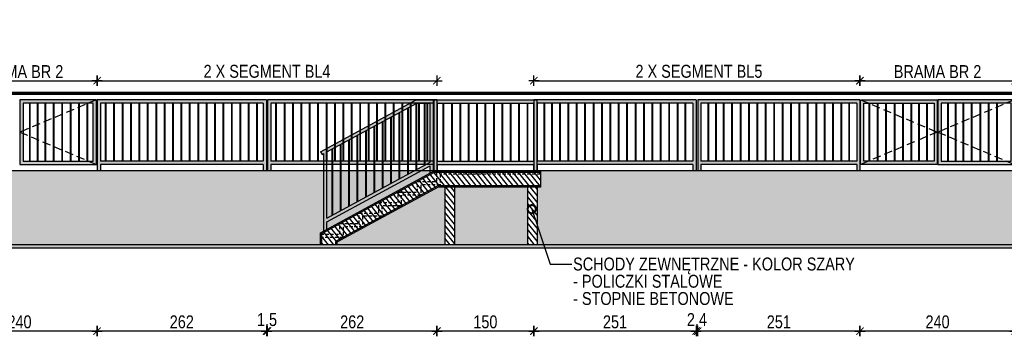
# Model space of a CAD drawing. Header units: millimetres. Extents: x 110792 to 170831, y 17890 to 25890.
# Tile 7 of 44: x 158501 to 160023, y 19734 to 20223. Entities that reach past the tile are written whole.
import ezdxf
from ezdxf import colors
from ezdxf.entities.mleader import LeaderData, LeaderLine
from ezdxf.math import Vec2, Vec3

# ---------------------------------------------------------------- set-up
doc = ezdxf.new("R2010")
doc.units = ezdxf.units.MM
doc.set_wipeout_variables(frame=1)
doc.linetypes.add('DASHEDX2', pattern=[38.1, 25.4, -12.7])
doc.layers.get('DEFPOINTS').update_dxf_attribs({"lineweight": 9})
for name, color, linetype in [('_HSA_HATCH ELEWACJA', 8, 'Continuous'), ('_HSA_OPIS', 43, 'Continuous'), ('_HSA_PRZERYWANE', 153, 'DASHEDX2'), ('_HSA_WIDOKOWE', 1, 'Continuous'), ('_HSA_WIDOKOWE_CIENKIE', 8, 'Continuous'), ('_HSA_WYM_100', 141, 'Continuous'), ('_HSA_ŚCIANY_CIENKIE', 2, 'Continuous'), ('_HSA_ŚCIANY_DZIAŁOWE', 6, 'Continuous')]:
    doc.layers.add(name, color=color, linetype=linetype)
doc.styles.add('ARIAL_100', font='Arial.ttf', dxfattribs={"width": 0.8, "height": 20})
doc.dimstyles.new('WYM_WEWN_100', dxfattribs={"dimtxt": 20, "dimasz": 2, "dimexe": 10, "dimexo": 0, "dimgap": 4, "dimtad": 1, "dimdec": 1, "dimrnd": 0.1, "dimtxsty": 'ARIAL_100', "dimblk": 'Wym-03', "dimcen": 0, "dimdle": 10, "dimse1": 1, "dimse2": 1, "dimclrt": 256, "dimazin": 2, "dimtfac": 1, "dimtdec": 1, "dimtix": 1, "dimtmove": 2, "dimatfit": 0, "dimfxl": 1, "dimtolj": 1, "dimtzin": 0, "dimarcsym": 0})

# ---------------------------------------------------------------- blocks, each defined once
blk = doc.blocks.new('A$C4c280991')
at = {"true_color": 0xfffffe}
h = blk.add_hatch(color=7, dxfattribs=at)
h.dxf.hatch_style = 1
h.paths.add_polyline_path([(-645, 110), (-645, 10), (-526.5, 10), (-526.5, 110)])
h.paths.add_polyline_path([(-640, 105), (-531.5, 105), (-531.5, 15), (-640, 15)], flags=16)
h = blk.add_hatch(color=7, dxfattribs=at)
h.dxf.hatch_style = 1
h.paths.add_polyline_path([(-263.5, 110), (-525.5, 110), (-525.5, 0), (-520.5, 0), (-520.5, 10), (-268.5, 10), (-268.5, 0), (-263.5, 0)])
h.paths.add_polyline_path([(-268.5, 105), (-268.5, 15), (-520.5, 15), (-520.5, 105)], flags=16)
h = blk.add_hatch(color=7, dxfattribs=at)
h.dxf.hatch_style = 1
h.paths.add_polyline_path([(0, 110), (-262, 110), (-262, 0), (-257, 0), (-257, 10), (-5, 10), (-5, 0), (0, 0)])
h.paths.add_polyline_path([(-257, 105), (-5, 105), (-5, 15), (-257, 15)], flags=16)
at = {"ltscale": 10}
for p, q in [((-263.5, 110), (-525.5, 110)), ((-525.5, 110), (-525.5, 0)), ((-263.5, 110), (-263.5, 0)), ((0, 110), (-262, 110)), ((-262, 110), (-262, 0)), ((0, 110), (0, 0)), ((-268.5, 105), (-520.5, 105)), ((-520.5, 105), (-520.5, 15)), ((-268.5, 105), (-268.5, 15)), ((-5, 105), (-257, 105)), ((-257, 105), (-257, 15)), ((-5, 105), (-5, 15)), ((-268.5, 15), (-520.5, 15)), ((-268.5, 10), (-520.5, 10)), ((-520.5, 10), (-520.5, 0)), ((-268.5, 10), (-268.5, 0)), ((-5, 15), (-257, 15)), ((-5, 10), (-257, 10)), ((-257, 10), (-257, 0)), ((-5, 10), (-5, 0))]:
    blk.add_line(p, q, dxfattribs=at)
for points in [[(-645, 10), (-526.5, 10), (-526.5, 110), (-645, 110)], [(-640, 15), (-531.5, 15), (-531.5, 105), (-640, 105)]]:
    blk.add_lwpolyline(points, close=True)
at = {"layer": '_HSA_PRZERYWANE', "ltscale": 0.5}
blk.add_lwpolyline([(-526.5, 110), (-645, 60), (-526.5, 10)], dxfattribs=at)
at = {"layer": '_HSA_WIDOKOWE_CIENKIE'}
for p, q in [((-629.8, 15), (-629.8, 105)), ((-628.8, 15), (-628.8, 105)), ((-617.8, 15), (-617.8, 105)), ((-616.8, 15), (-616.8, 105)), ((-605.8, 15), (-605.8, 105)), ((-604.8, 15), (-604.8, 105)), ((-592.8, 15), (-592.8, 105)), ((-591.8, 15), (-591.8, 105)), ((-579.8, 15), (-579.8, 105)), ((-578.8, 15), (-578.8, 105)), ((-566.8, 15), (-566.8, 105)), ((-565.8, 15), (-565.8, 105)), ((-553.8, 15), (-553.8, 105)), ((-552.8, 15), (-552.8, 105)), ((-540.8, 15), (-540.8, 105)), ((-539.8, 15), (-539.8, 105)), ((-512.4, 15), (-512.4, 105)), ((-511.4, 15), (-511.4, 105)), ((-499.4, 15), (-499.4, 105)), ((-498.4, 15), (-498.4, 105)), ((-486.4, 15), (-486.4, 105)), ((-485.4, 15), (-485.4, 105)), ((-473.4, 15), (-473.4, 105)), ((-472.4, 15), (-472.4, 105)), ((-460.4, 15), (-460.4, 105)), ((-459.4, 15), (-459.4, 105)), ((-447.4, 15), (-447.4, 105)), ((-446.4, 15), (-446.4, 105)), ((-434.4, 15), (-434.4, 105)), ((-433.4, 15), (-433.4, 105)), ((-421.4, 15), (-421.4, 105)), ((-420.4, 15), (-420.4, 105)), ((-408.4, 15), (-408.4, 105)), ((-407.4, 15), (-407.4, 105)), ((-395.4, 15), (-395.4, 105)), ((-394.4, 15), (-394.4, 105)), ((-382.4, 15), (-382.4, 105)), ((-381.4, 15), (-381.4, 105)), ((-369.4, 15), (-369.4, 105)), ((-368.4, 15), (-368.4, 105)), ((-356.4, 15), (-356.4, 105)), ((-355.4, 15), (-355.4, 105)), ((-343.4, 15), (-343.4, 105)), ((-342.4, 15), (-342.4, 105)), ((-330.4, 15), (-330.4, 105)), ((-329.4, 15), (-329.4, 105)), ((-317.4, 15), (-317.4, 105)), ((-316.4, 15), (-316.4, 105)), ((-304.4, 15), (-304.4, 105)), ((-303.4, 15), (-303.4, 105)), ((-291.4, 15), (-291.4, 105)), ((-290.4, 15), (-290.4, 105)), ((-278.4, 15), (-278.4, 105)), ((-277.4, 15), (-277.4, 105)), ((-248.9, 15), (-248.9, 105)), ((-247.9, 15), (-247.9, 105)), ((-235.9, 15), (-235.9, 105)), ((-234.9, 15), (-234.9, 105)), ((-222.9, 15), (-222.9, 105)), ((-221.9, 15), (-221.9, 105)), ((-209.9, 15), (-209.9, 105)), ((-208.9, 15), (-208.9, 105)), ((-196.9, 15), (-196.9, 105)), ((-195.9, 15), (-195.9, 105)), ((-183.9, 15), (-183.9, 105)), ((-182.9, 15), (-182.9, 105)), ((-170.9, 15), (-170.9, 105)), ((-169.9, 15), (-169.9, 105)), ((-157.9, 15), (-157.9, 105)), ((-156.9, 15), (-156.9, 105)), ((-144.9, 15), (-144.9, 105)), ((-143.9, 15), (-143.9, 105)), ((-131.9, 15), (-131.9, 105)), ((-130.9, 15), (-130.9, 105)), ((-118.9, 15), (-118.9, 105)), ((-117.9, 15), (-117.9, 105)), ((-105.9, 15), (-105.9, 105)), ((-104.9, 15), (-104.9, 105)), ((-92.9, 15), (-92.9, 105)), ((-91.9, 15), (-91.9, 105)), ((-79.9, 15), (-79.9, 105)), ((-78.9, 15), (-78.9, 105)), ((-66.9, 15), (-66.9, 105)), ((-65.9, 15), (-65.9, 105)), ((-53.9, 15), (-53.9, 105)), ((-52.9, 15), (-52.9, 105)), ((-40.9, 15), (-40.9, 105)), ((-39.9, 15), (-39.9, 105)), ((-27.9, 15), (-27.9, 105)), ((-26.9, 15), (-26.9, 105)), ((-14.9, 15), (-14.9, 105)), ((-13.9, 15), (-13.9, 105))]:
    blk.add_line(p, q, dxfattribs=at)
blk = doc.blocks.new('A$C040a93fc')
at = {"true_color": 0xfffffe}
h = blk.add_hatch(color=7, dxfattribs=at)
h.dxf.hatch_style = 1
h.paths.add_polyline_path([(0, 0), (5, 0), (5, 10), (246, 10), (246, 0), (251, 0), (251, 110), (0, 110)])
h.paths.add_polyline_path([(5, 105), (246, 105), (246, 15), (5, 15)], flags=16)
h = blk.add_hatch(color=7, dxfattribs=at)
h.dxf.hatch_style = 1
h.paths.add_polyline_path([(253.4, 0), (258.4, 0), (258.4, 10), (499.4, 10), (499.4, 0), (504.4, 0), (504.4, 110), (253.4, 110)])
h.paths.add_polyline_path([(258.4, 105), (499.4, 105), (499.4, 15), (258.4, 15)], flags=16)
h = blk.add_hatch(color=7, dxfattribs=at)
h.dxf.hatch_style = 1
h.paths.add_polyline_path([(505.4, 110), (505.4, 10), (623.9, 10), (623.9, 110)])
h.paths.add_polyline_path([(510.4, 105), (618.9, 105), (618.9, 15), (510.4, 15)], flags=16)
h = blk.add_hatch(color=7, dxfattribs=at)
h.dxf.hatch_style = 1
h.paths.add_polyline_path([(624.9, 110), (624.9, 10), (743.4, 10), (743.4, 110)])
h.paths.add_polyline_path([(629.9, 105), (738.4, 105), (738.4, 15), (629.9, 15)], flags=16)
at = {"ltscale": 10}
for p, q in [((251, 110), (0, 110)), ((0, 110), (0, 0)), ((251, 110), (251, 0)), ((504.4, 110), (253.4, 110)), ((253.4, 110), (253.4, 0)), ((504.4, 110), (504.4, 0)), ((246, 105), (5, 105)), ((5, 105), (5, 15)), ((246, 105), (246, 15)), ((499.4, 105), (258.4, 105)), ((258.4, 105), (258.4, 15)), ((499.4, 105), (499.4, 15)), ((246, 15), (5, 15)), ((246, 10), (5, 10)), ((5, 10), (5, 0)), ((246, 10), (246, 0)), ((499.4, 15), (258.4, 15)), ((499.4, 10), (258.4, 10)), ((258.4, 10), (258.4, 0)), ((499.4, 10), (499.4, 0))]:
    blk.add_line(p, q, dxfattribs=at)
for points in [[(623.9, 10), (505.4, 10), (505.4, 110), (623.9, 110)], [(624.9, 10), (743.4, 10), (743.4, 110), (624.9, 110)], [(618.9, 15), (510.4, 15), (510.4, 105), (618.9, 105)], [(629.9, 15), (738.4, 15), (738.4, 105), (629.9, 105)]]:
    blk.add_lwpolyline(points, close=True)
at = {"layer": '_HSA_PRZERYWANE', "ltscale": 0.5}
for points in [[(505.4, 110), (623.9, 60), (505.4, 10)], [(743.4, 110), (624.9, 60), (743.4, 10)]]:
    blk.add_lwpolyline(points, dxfattribs=at)
at = {"layer": '_HSA_WIDOKOWE_CIENKIE'}
for p, q in [((16, 15), (16, 105)), ((17, 15), (17, 105)), ((28, 15), (28, 105)), ((29, 15), (29, 105)), ((40, 15), (40, 105)), ((41, 15), (41, 105)), ((53, 15), (53, 105)), ((54, 15), (54, 105)), ((66, 15), (66, 105)), ((67, 15), (67, 105)), ((79, 15), (79, 105)), ((80, 15), (80, 105)), ((92, 15), (92, 105)), ((93, 15), (93, 105)), ((105, 15), (105, 105)), ((106, 15), (106, 105)), ((118, 15), (118, 105)), ((119, 15), (119, 105)), ((131, 15), (131, 105)), ((132, 15), (132, 105)), ((144, 15), (144, 105)), ((145, 15), (145, 105)), ((157, 15), (157, 105)), ((158, 15), (158, 105)), ((170, 15), (170, 105)), ((171, 15), (171, 105)), ((183, 15), (183, 105)), ((184, 15), (184, 105)), ((196, 15), (196, 105)), ((197, 15), (197, 105)), ((209, 15), (209, 105)), ((210, 15), (210, 105)), ((222, 15), (222, 105)), ((223, 15), (223, 105)), ((234, 15), (234, 105)), ((235, 15), (235, 105)), ((269.4, 15), (269.4, 105)), ((270.4, 15), (270.4, 105)), ((281.4, 15), (281.4, 105)), ((282.4, 15), (282.4, 105)), ((293.4, 15), (293.4, 105)), ((294.4, 15), (294.4, 105)), ((306.4, 15), (306.4, 105)), ((307.4, 15), (307.4, 105)), ((319.4, 15), (319.4, 105)), ((320.4, 15), (320.4, 105)), ((332.4, 15), (332.4, 105)), ((333.4, 15), (333.4, 105)), ((345.4, 15), (345.4, 105)), ((346.4, 15), (346.4, 105)), ((358.4, 15), (358.4, 105)), ((359.4, 15), (359.4, 105)), ((371.4, 15), (371.4, 105)), ((372.4, 15), (372.4, 105)), ((384.4, 15), (384.4, 105)), ((385.4, 15), (385.4, 105)), ((397.4, 15), (397.4, 105)), ((398.4, 15), (398.4, 105)), ((410.4, 15), (410.4, 105)), ((411.4, 15), (411.4, 105)), ((423.4, 15), (423.4, 105)), ((424.4, 15), (424.4, 105)), ((436.4, 15), (436.4, 105)), ((437.4, 15), (437.4, 105)), ((449.4, 15), (449.4, 105)), ((450.4, 15), (450.4, 105)), ((462.4, 15), (462.4, 105)), ((463.4, 15), (463.4, 105)), ((475.4, 15), (475.4, 105)), ((476.4, 15), (476.4, 105)), ((487.4, 15), (487.4, 105)), ((488.4, 15), (488.4, 105)), ((518.6, 15), (518.6, 105)), ((519.6, 15), (519.6, 105)), ((531.6, 15), (531.6, 105)), ((532.6, 15), (532.6, 105)), ((544.6, 15), (544.6, 105)), ((545.6, 15), (545.6, 105)), ((557.6, 15), (557.6, 105)), ((558.6, 15), (558.6, 105)), ((570.6, 15), (570.6, 105)), ((571.6, 15), (571.6, 105)), ((583.6, 15), (583.6, 105)), ((584.6, 15), (584.6, 105)), ((595.6, 15), (595.6, 105)), ((596.6, 15), (596.6, 105)), ((607.6, 15), (607.6, 105)), ((608.6, 15), (608.6, 105)), ((640.1, 15), (640.1, 105)), ((641.1, 15), (641.1, 105)), ((652.1, 15), (652.1, 105)), ((653.1, 15), (653.1, 105)), ((664.1, 15), (664.1, 105)), ((665.1, 15), (665.1, 105)), ((677.1, 15), (677.1, 105)), ((678.1, 15), (678.1, 105)), ((690.1, 15), (690.1, 105)), ((691.1, 15), (691.1, 105)), ((703.1, 15), (703.1, 105)), ((704.1, 15), (704.1, 105)), ((716.1, 15), (716.1, 105)), ((717.1, 15), (717.1, 105))]:
    blk.add_line(p, q, dxfattribs=at)
blk = doc.blocks.new('A$Cea211baa')
at = {"true_color": 0xfffffe}
h = blk.add_hatch(color=7, dxfattribs=at)
h.dxf.hatch_style = 1
h.paths.add_polyline_path([(0, 110), (-159.2, 110), (-159.2, 0), (-154.2, 0), (-154.2, 10), (-5, 10), (-5, 0), (0, 0)])
h.paths.add_polyline_path([(-154.2, 105), (-5, 105), (-5, 15), (-154.2, 15)], flags=16)
for p, q in [((-159.2, 0), (-159.2, 110)), ((0, 0), (0, 110)), ((-154.2, 15), (-154.2, 105)), ((-5, 15), (-5, 105)), ((-154.2, 0), (-154.2, 10)), ((-5, 0), (-5, 10))]:
    blk.add_line(p, q)
for points in [[(-159.2, 110), (0, 110)], [(-154.2, 105), (-5, 105)], [(-154.2, 15), (-5, 15)], [(-154.2, 10), (-5, 10)]]:
    blk.add_lwpolyline(points)
at = {"layer": '_HSA_WIDOKOWE_CIENKIE'}
for p, q in [((-145.1, 15), (-145.1, 105)), ((-144.1, 15), (-144.1, 105)), ((-132.1, 15), (-132.1, 105)), ((-131.1, 15), (-131.1, 105)), ((-119.1, 15), (-119.1, 105)), ((-118.1, 15), (-118.1, 105)), ((-106.1, 15), (-106.1, 105)), ((-105.1, 15), (-105.1, 105)), ((-93.1, 15), (-93.1, 105)), ((-92.1, 15), (-92.1, 105)), ((-80.1, 15), (-80.1, 105)), ((-79.1, 15), (-79.1, 105)), ((-67.1, 15), (-67.1, 105)), ((-66.1, 15), (-66.1, 105)), ((-54.1, 15), (-54.1, 105)), ((-53.1, 15), (-53.1, 105)), ((-41.1, 15), (-41.1, 105)), ((-40.1, 15), (-40.1, 105)), ((-28.1, 15), (-28.1, 105)), ((-27.1, 15), (-27.1, 105)), ((-15.1, 15), (-15.1, 105)), ((-14.1, 15), (-14.1, 105))]:
    blk.add_line(p, q, dxfattribs=at)
blk = doc.blocks.new('A$C4c7ff0f1')
at = {"true_color": 0xfffffe}
h = blk.add_hatch(color=7, dxfattribs=at)
h.dxf.hatch_style = 1
h.paths.add_polyline_path([(169.8, 202.7), (142.9, 202.7), (-5, 122.4), (-2.6, 118.1), (0, 119.5), (0, 0), (5, 2.7), (5, 14.1), (164.8, 100.8), (164.8, 89.5), (169.8, 92.2)])
h.paths.add_polyline_path([(164.8, 197.7), (164.8, 106.5), (5, 19.8), (5, 122.2), (144.1, 197.7)], flags=16)
for p, q in [((169.8, 92.2), (169.8, 202.7)), ((164.8, 106.5), (164.8, 197.7)), ((-5, 122.4), (-2.6, 118.1)), ((5, 19.8), (5, 122.2)), ((0, 0), (0, 119.5)), ((164.8, 89.5), (164.8, 100.8)), ((5, 2.7), (5, 14.1))]:
    blk.add_line(p, q)
for points in [[(-5, 122.4), (142.9, 202.7), (169.8, 202.7)], [(5, 122.2), (144.1, 197.7), (164.8, 197.7)], [(-2.6, 118.1), (0, 119.5)], [(5, 19.8), (164.8, 106.5)], [(5, 14.1), (164.8, 100.8)]]:
    blk.add_lwpolyline(points)
at = {"layer": '_HSA_WIDOKOWE_CIENKIE'}
for p, q in [((116.9, 80.5), (116.9, 182.9)), ((117.9, 81.1), (117.9, 183.5)), ((129.9, 87.6), (129.9, 190)), ((130.9, 88.1), (130.9, 190.5)), ((142.9, 94.6), (142.9, 197.1)), ((143.9, 95.2), (143.9, 197.6)), ((155.9, 101.7), (155.9, 197.7)), ((156.9, 102.2), (156.9, 197.7)), ((90.9, 66.4), (90.9, 168.8)), ((91.9, 67), (91.9, 169.4)), ((103.9, 73.5), (103.9, 175.9)), ((104.9, 74), (104.9, 176.4)), ((64.9, 52.3), (64.9, 154.7)), ((65.9, 52.8), (65.9, 155.3)), ((77.9, 59.4), (77.9, 161.8)), ((78.9, 59.9), (78.9, 162.3)), ((38.9, 38.2), (38.9, 140.6)), ((39.9, 38.7), (39.9, 141.1)), ((51.9, 45.2), (51.9, 147.7)), ((52.9, 45.8), (52.9, 148.2)), ((12.9, 24.1), (12.9, 126.5)), ((13.9, 24.6), (13.9, 127)), ((25.9, 31.1), (25.9, 133.5)), ((26.9, 31.7), (26.9, 134.1))]:
    blk.add_line(p, q, dxfattribs=at)
blk = doc.blocks.new('Wym-03')
for p, q in [((-4, 0), (4, 0)), ((0, 4), (0, -4))]:
    blk.add_line(p, q)
blk.add_lwpolyline([(-2.83, -2.83, 0.8, 0.8, 0), (2.83, 2.83, 0.05, 0.05, 0)], format="xyseb")
blk = doc.blocks.new('*D169')
at = {"layer": '_HSA_OPIS', "color": 0, "lineweight": -2, "transparency": 16777216}
blk.add_line((158622.3, 20128.6), (159143.8, 20128.6), dxfattribs=at)
at = {"layer": 'DEFPOINTS', "color": 0, "transparency": 16777216}
for p in [(159145.8, 20128.6), (158620.3, 20099.1), (159145.8, 20099.1)]:
    blk.add_point(p, dxfattribs=at)
at = {"layer": '_HSA_OPIS', "color": 0, "lineweight": -2, "transparency": 16777216, "xscale": 2, "yscale": 2, "zscale": 2, "rotation": 180}
blk.add_blockref('Wym-03', (158620.3, 20128.6), dxfattribs=at)
at = {"layer": '_HSA_OPIS', "color": 0, "lineweight": -2, "transparency": 16777216, "xscale": 2, "yscale": 2, "zscale": 2}
blk.add_blockref('Wym-03', (159145.8, 20128.6), dxfattribs=at)
at = {"layer": '_HSA_OPIS', "transparency": 16777216, "insert": (158883.1, 20143), "char_height": 20, "attachment_point": 5, "style": 'ARIAL_100'}
blk.add_mtext('\\A1;2 X SEGMENT BL4', dxfattribs=at)
blk = doc.blocks.new('*D171')
at = {"layer": '_HSA_OPIS', "color": 0, "lineweight": -2, "transparency": 16777216}
blk.add_line((159297.8, 20128.6), (159798.2, 20128.6), dxfattribs=at)
at = {"layer": 'DEFPOINTS', "color": 0, "transparency": 16777216}
for p in [(159800.2, 20128.6), (159295.8, 20099.1), (159800.2, 20099.1)]:
    blk.add_point(p, dxfattribs=at)
at = {"layer": '_HSA_OPIS', "color": 0, "lineweight": -2, "transparency": 16777216, "xscale": 2, "yscale": 2, "zscale": 2, "rotation": 180}
blk.add_blockref('Wym-03', (159295.8, 20128.6), dxfattribs=at)
at = {"layer": '_HSA_OPIS', "color": 0, "lineweight": -2, "transparency": 16777216, "xscale": 2, "yscale": 2, "zscale": 2}
blk.add_blockref('Wym-03', (159800.2, 20128.6), dxfattribs=at)
at = {"layer": '_HSA_OPIS', "transparency": 16777216, "insert": (159548, 20143), "char_height": 20, "attachment_point": 5, "style": 'ARIAL_100'}
blk.add_mtext('\\A1; 2 X SEGMENT BL5', dxfattribs=at)
blk = doc.blocks.new('*D160')
at = {"layer": '_HSA_OPIS', "color": 0, "lineweight": -2, "transparency": 16777216}
blk.add_line((158382.3, 20128.6), (158618.3, 20128.6), dxfattribs=at)
at = {"layer": 'DEFPOINTS', "color": 0, "transparency": 16777216}
for p in [(158620.3, 20128.6), (158380.3, 20099.1), (158620.3, 20099.1)]:
    blk.add_point(p, dxfattribs=at)
at = {"layer": '_HSA_OPIS', "color": 0, "lineweight": -2, "transparency": 16777216, "xscale": 2, "yscale": 2, "zscale": 2, "rotation": 180}
blk.add_blockref('Wym-03', (158380.3, 20128.6), dxfattribs=at)
at = {"layer": '_HSA_OPIS', "color": 0, "lineweight": -2, "transparency": 16777216, "xscale": 2, "yscale": 2, "zscale": 2}
blk.add_blockref('Wym-03', (158620.3, 20128.6), dxfattribs=at)
at = {"layer": '_HSA_OPIS', "transparency": 16777216, "insert": (158500.3, 20142.7), "char_height": 20, "attachment_point": 5, "style": 'ARIAL_100'}
blk.add_mtext('\\A1;BRAMA BR 2', dxfattribs=at)
blk = doc.blocks.new('*D161')
at = {"layer": '_HSA_OPIS', "color": 0, "lineweight": -2, "transparency": 16777216}
blk.add_line((159802.2, 20128.6), (160038.2, 20128.6), dxfattribs=at)
at = {"layer": 'DEFPOINTS', "color": 0, "transparency": 16777216}
for p in [(160040.2, 20128.6), (159800.2, 20099.1), (160040.2, 20099.1)]:
    blk.add_point(p, dxfattribs=at)
at = {"layer": '_HSA_OPIS', "color": 0, "lineweight": -2, "transparency": 16777216, "xscale": 2, "yscale": 2, "zscale": 2, "rotation": 180}
blk.add_blockref('Wym-03', (159800.2, 20128.6), dxfattribs=at)
at = {"layer": '_HSA_OPIS', "color": 0, "lineweight": -2, "transparency": 16777216, "xscale": 2, "yscale": 2, "zscale": 2}
blk.add_blockref('Wym-03', (160040.2, 20128.6), dxfattribs=at)
at = {"layer": '_HSA_OPIS', "transparency": 16777216, "insert": (159920.2, 20142.7), "char_height": 20, "attachment_point": 5, "style": 'ARIAL_100'}
blk.add_mtext('\\A1;BRAMA BR 2', dxfattribs=at)
blk = doc.blocks.new('*D220')
at = {"layer": '_HSA_WYM_100', "color": 0, "lineweight": -2, "transparency": 16777216}
blk.add_line((160038.2, 19741.6), (159802.2, 19741.6), dxfattribs=at)
at = {"layer": 'DEFPOINTS', "color": 0, "transparency": 16777216}
for p in [(159800.2, 19989.1), (160040.2, 19989.1), (159800.2, 19741.6)]:
    blk.add_point(p, dxfattribs=at)
at = {"layer": '_HSA_WYM_100', "color": 0, "lineweight": -2, "transparency": 16777216, "xscale": 2, "yscale": 2, "zscale": 2, "rotation": 180}
blk.add_blockref('Wym-03', (159800.2, 19741.6), dxfattribs=at)
at = {"layer": '_HSA_WYM_100', "color": 0, "lineweight": -2, "transparency": 16777216, "xscale": 2, "yscale": 2, "zscale": 2}
blk.add_blockref('Wym-03', (160040.2, 19741.6), dxfattribs=at)
at = {"layer": '_HSA_WYM_100', "transparency": 16777216, "insert": (159920.2, 19755.8), "char_height": 20, "attachment_point": 5, "style": 'ARIAL_100'}
blk.add_mtext('\\A1;240', dxfattribs=at)
blk = doc.blocks.new('*D221')
at = {"layer": '_HSA_WYM_100', "color": 0, "lineweight": -2, "transparency": 16777216}
blk.add_line((159798.2, 19741.6), (159551.2, 19741.6), dxfattribs=at)
at = {"layer": 'DEFPOINTS', "color": 0, "transparency": 16777216}
for p in [(159549.2, 19989.1), (159800.2, 19989.1), (159549.2, 19741.6)]:
    blk.add_point(p, dxfattribs=at)
at = {"layer": '_HSA_WYM_100', "color": 0, "lineweight": -2, "transparency": 16777216, "xscale": 2, "yscale": 2, "zscale": 2, "rotation": 180}
blk.add_blockref('Wym-03', (159549.2, 19741.6), dxfattribs=at)
at = {"layer": '_HSA_WYM_100', "color": 0, "lineweight": -2, "transparency": 16777216, "xscale": 2, "yscale": 2, "zscale": 2}
blk.add_blockref('Wym-03', (159800.2, 19741.6), dxfattribs=at)
at = {"layer": '_HSA_WYM_100', "transparency": 16777216, "insert": (159674.7, 19755.8), "char_height": 20, "attachment_point": 5, "style": 'ARIAL_100'}
blk.add_mtext('\\A1;251', dxfattribs=at)
blk = doc.blocks.new('*D222')
at = {"layer": '_HSA_WYM_100', "color": 0, "lineweight": -2, "transparency": 16777216}
for p, q in [((159544.8, 19741.6), (159542.8, 19741.6)), ((159549.2, 19741.6), (159546.8, 19741.6)), ((159551.2, 19741.6), (159553.2, 19741.6))]:
    blk.add_line(p, q, dxfattribs=at)
at = {"layer": 'DEFPOINTS', "color": 0, "transparency": 16777216}
for p in [(159546.8, 19989.1), (159549.2, 19989.1), (159546.8, 19741.6)]:
    blk.add_point(p, dxfattribs=at)
at = {"layer": '_HSA_WYM_100', "color": 0, "lineweight": -2, "transparency": 16777216, "xscale": 2, "yscale": 2, "zscale": 2}
blk.add_blockref('Wym-03', (159546.8, 19741.6), dxfattribs=at)
at = {"layer": '_HSA_WYM_100', "color": 0, "lineweight": -2, "transparency": 16777216, "xscale": 2, "yscale": 2, "zscale": 2, "rotation": 180}
blk.add_blockref('Wym-03', (159549.2, 19741.6), dxfattribs=at)
at = {"layer": '_HSA_WYM_100', "transparency": 16777216, "insert": (159548, 19757.6), "char_height": 20, "attachment_point": 5, "style": 'ARIAL_100'}
blk.add_mtext('\\A1;2,4', dxfattribs=at)
blk = doc.blocks.new('*D223')
at = {"layer": '_HSA_WYM_100', "color": 0, "lineweight": -2, "transparency": 16777216}
blk.add_line((159544.8, 19741.6), (159297.8, 19741.6), dxfattribs=at)
at = {"layer": 'DEFPOINTS', "color": 0, "transparency": 16777216}
for p in [(159295.8, 19989.1), (159546.8, 19989.1), (159295.8, 19741.6)]:
    blk.add_point(p, dxfattribs=at)
at = {"layer": '_HSA_WYM_100', "color": 0, "lineweight": -2, "transparency": 16777216, "xscale": 2, "yscale": 2, "zscale": 2, "rotation": 180}
blk.add_blockref('Wym-03', (159295.8, 19741.6), dxfattribs=at)
at = {"layer": '_HSA_WYM_100', "color": 0, "lineweight": -2, "transparency": 16777216, "xscale": 2, "yscale": 2, "zscale": 2}
blk.add_blockref('Wym-03', (159546.8, 19741.6), dxfattribs=at)
at = {"layer": '_HSA_WYM_100', "transparency": 16777216, "insert": (159421.3, 19755.8), "char_height": 20, "attachment_point": 5, "style": 'ARIAL_100'}
blk.add_mtext('\\A1;251', dxfattribs=at)
blk = doc.blocks.new('*D224')
at = {"layer": '_HSA_WYM_100', "color": 0, "lineweight": -2, "transparency": 16777216}
blk.add_line((159293.8, 19741.6), (159147.8, 19741.6), dxfattribs=at)
at = {"layer": 'DEFPOINTS', "color": 0, "transparency": 16777216}
for p in [(159145.8, 19989.1), (159295.8, 19989.1), (159145.8, 19741.6)]:
    blk.add_point(p, dxfattribs=at)
at = {"layer": '_HSA_WYM_100', "color": 0, "lineweight": -2, "transparency": 16777216, "xscale": 2, "yscale": 2, "zscale": 2, "rotation": 180}
blk.add_blockref('Wym-03', (159145.8, 19741.6), dxfattribs=at)
at = {"layer": '_HSA_WYM_100', "color": 0, "lineweight": -2, "transparency": 16777216, "xscale": 2, "yscale": 2, "zscale": 2}
blk.add_blockref('Wym-03', (159295.8, 19741.6), dxfattribs=at)
at = {"layer": '_HSA_WYM_100', "transparency": 16777216, "insert": (159220.8, 19755.8), "char_height": 20, "attachment_point": 5, "style": 'ARIAL_100'}
blk.add_mtext('\\A1;150', dxfattribs=at)
blk = doc.blocks.new('*D225')
at = {"layer": '_HSA_WYM_100', "color": 0, "lineweight": -2, "transparency": 16777216}
blk.add_line((159143.8, 19741.6), (158885.8, 19741.6), dxfattribs=at)
at = {"layer": 'DEFPOINTS', "color": 0, "transparency": 16777216}
for p in [(158883.8, 19989.1), (159145.8, 19989.1), (158883.8, 19741.6)]:
    blk.add_point(p, dxfattribs=at)
at = {"layer": '_HSA_WYM_100', "color": 0, "lineweight": -2, "transparency": 16777216, "xscale": 2, "yscale": 2, "zscale": 2, "rotation": 180}
blk.add_blockref('Wym-03', (158883.8, 19741.6), dxfattribs=at)
at = {"layer": '_HSA_WYM_100', "color": 0, "lineweight": -2, "transparency": 16777216, "xscale": 2, "yscale": 2, "zscale": 2}
blk.add_blockref('Wym-03', (159145.8, 19741.6), dxfattribs=at)
at = {"layer": '_HSA_WYM_100', "transparency": 16777216, "insert": (159014.8, 19755.8), "char_height": 20, "attachment_point": 5, "style": 'ARIAL_100'}
blk.add_mtext('\\A1;262', dxfattribs=at)
blk = doc.blocks.new('*D226')
at = {"layer": '_HSA_WYM_100', "color": 0, "lineweight": -2, "transparency": 16777216}
for p, q in [((158880.3, 19741.6), (158878.3, 19741.6)), ((158883.8, 19741.6), (158882.3, 19741.6)), ((158885.8, 19741.6), (158887.8, 19741.6))]:
    blk.add_line(p, q, dxfattribs=at)
at = {"layer": 'DEFPOINTS', "color": 0, "transparency": 16777216}
for p in [(158882.3, 19989.1), (158883.8, 19989.1), (158882.3, 19741.6)]:
    blk.add_point(p, dxfattribs=at)
at = {"layer": '_HSA_WYM_100', "color": 0, "lineweight": -2, "transparency": 16777216, "xscale": 2, "yscale": 2, "zscale": 2}
blk.add_blockref('Wym-03', (158882.3, 19741.6), dxfattribs=at)
at = {"layer": '_HSA_WYM_100', "color": 0, "lineweight": -2, "transparency": 16777216, "xscale": 2, "yscale": 2, "zscale": 2, "rotation": 180}
blk.add_blockref('Wym-03', (158883.8, 19741.6), dxfattribs=at)
at = {"layer": '_HSA_WYM_100', "transparency": 16777216, "insert": (158883.1, 19757.6), "char_height": 20, "attachment_point": 5, "style": 'ARIAL_100'}
blk.add_mtext('\\A1;1,5', dxfattribs=at)
blk = doc.blocks.new('*D227')
at = {"layer": '_HSA_WYM_100', "color": 0, "lineweight": -2, "transparency": 16777216}
blk.add_line((158880.3, 19741.6), (158622.3, 19741.6), dxfattribs=at)
at = {"layer": 'DEFPOINTS', "color": 0, "transparency": 16777216}
for p in [(158620.3, 19989.1), (158882.3, 19989.1), (158620.3, 19741.6)]:
    blk.add_point(p, dxfattribs=at)
at = {"layer": '_HSA_WYM_100', "color": 0, "lineweight": -2, "transparency": 16777216, "xscale": 2, "yscale": 2, "zscale": 2, "rotation": 180}
blk.add_blockref('Wym-03', (158620.3, 19741.6), dxfattribs=at)
at = {"layer": '_HSA_WYM_100', "color": 0, "lineweight": -2, "transparency": 16777216, "xscale": 2, "yscale": 2, "zscale": 2}
blk.add_blockref('Wym-03', (158882.3, 19741.6), dxfattribs=at)
at = {"layer": '_HSA_WYM_100', "transparency": 16777216, "insert": (158751.3, 19755.8), "char_height": 20, "attachment_point": 5, "style": 'ARIAL_100'}
blk.add_mtext('\\A1;262', dxfattribs=at)
blk = doc.blocks.new('*D228')
at = {"layer": '_HSA_WYM_100', "color": 0, "lineweight": -2, "transparency": 16777216}
blk.add_line((158618.3, 19741.6), (158382.3, 19741.6), dxfattribs=at)
at = {"layer": 'DEFPOINTS', "color": 0, "transparency": 16777216}
for p in [(158380.3, 19989.1), (158620.3, 19989.1), (158380.3, 19741.6)]:
    blk.add_point(p, dxfattribs=at)
at = {"layer": '_HSA_WYM_100', "color": 0, "lineweight": -2, "transparency": 16777216, "xscale": 2, "yscale": 2, "zscale": 2, "rotation": 180}
blk.add_blockref('Wym-03', (158380.3, 19741.6), dxfattribs=at)
at = {"layer": '_HSA_WYM_100', "color": 0, "lineweight": -2, "transparency": 16777216, "xscale": 2, "yscale": 2, "zscale": 2}
blk.add_blockref('Wym-03', (158620.3, 19741.6), dxfattribs=at)
at = {"layer": '_HSA_WYM_100', "transparency": 16777216, "insert": (158500.3, 19755.8), "char_height": 20, "attachment_point": 5, "style": 'ARIAL_100'}
blk.add_mtext('\\A1;240', dxfattribs=at)
blk = doc.blocks.new('A$Cfd5442aa')
blk.add_wipeout([(-335, 0), (-310, 0), (-310, 3.7), (-152.8, 89), (-142.8, 89), (-142.8, 0), (-127.8, 0), (-127.8, 89), (-15, 89), (-15, 0), (0, 0), (0, 89), (5, 89), (5, 114), (-159.2, 114), (-335, 18.6)]).dxf.layer = '_HSA_ŚCIANY_CIENKIE'
at = {"layer": '_HSA_HATCH ELEWACJA', "true_color": 0xb8b8b8}
h = blk.add_hatch(dxfattribs=at)
h.set_pattern_fill('ANSI31', color=9, scale=2, angle=84)
h.set_pattern_definition([(129, (-197626.994, -46698.288), (-4.93487686, -3.99618448), [])])
h.paths.add_polyline_path([(-335, 0), (-310, 0), (-310, 3.7), (-152.8, 89), (-142.8, 89), (-142.8, 0), (-127.8, 0), (-127.8, 89), (-15, 89), (-15, 0), (0, 0), (0, 89), (5, 89), (5, 114), (-159.2, 114), (-335, 18.6)])
at = {"layer": '_HSA_PRZERYWANE', "ltscale": 0.2}
blk.add_lwpolyline([(-335, 16.3), (-305, 16.3), (-305, 32.6), (-275, 32.6), (-275, 48.9), (-245, 48.9), (-245, 65.1), (-215, 65.1), (-215, 81.4), (-185, 81.4), (-185, 97.7), (-155, 97.7), (-155, 114), (5, 114), (5, 109), (-150, 109), (-150, 92.7), (-180, 92.7), (-180, 76.4), (-210, 76.4), (-210, 60.1), (-240, 60.1), (-240, 43.9), (-270, 43.9), (-270, 27.6), (-300, 27.6), (-300, 11.3), (-335, 11.3)], close=True, dxfattribs=at)
at = {"layer": '_HSA_WIDOKOWE_CIENKIE'}
for p, q in [((-333, 17.4), (-158.7, 112)), ((-158.7, 112), (5, 112)), ((-153.4, 91), (-312, 4.9)), ((5, 91), (-153.4, 91)), ((-333, 0), (-333, 17.4)), ((-312, 4.9), (-312, 0))]:
    blk.add_line(p, q, dxfattribs=at)
at = {"layer": '_HSA_ŚCIANY_CIENKIE'}
for points in [[(-335, 0), (-335, 18.6), (-159.2, 114), (5, 114), (5, 89), (-152.8, 89), (-310, 3.7), (-310, 0)], [(-142.8, 89), (-142.8, 0)], [(-127.8, 89), (-127.8, 0)], [(-15, 89), (-15, 0)], [(0, 89), (0, 0)], [(-335, 16.3), (-335, 0)]]:
    blk.add_lwpolyline(points, dxfattribs=at)
blk = doc.blocks.new('_DotSmall')
at = {"color": 0, "linetype": 'ByBlock', "const_width": 0.5}
blk.add_lwpolyline([(-0.0625, 0, 1), (0.0625, 0, 1)], format="xyb", close=True, dxfattribs=at)

msp = doc.modelspace()

# ---------------------------------------------------------------- hatches: boundary and pattern name
at = {"layer": '_HSA_HATCH ELEWACJA', "true_color": 0xb8b8b8}
h = msp.add_hatch(color=9, dxfattribs=at)
h.dxf.hatch_style = 1
h.paths.add_polyline_path([(166614.33, 19989.13), (157196.33, 19989.13), (156446.33, 19890.13), (157265.83, 19875.13), (166614.33, 19875.13)])

# ---------------------------------------------------------------- dimensions: what is measured, and where the dimension line sits
at = {"layer": '_HSA_OPIS'}
for p1, p2, text, picture, middle in [((159295.83, 20099.13), (159800.21, 20099.13), ' 2 X SEGMENT BL5', '*D171', (159548.02, 20142.96)), ((158620.33, 20099.13), (159145.83, 20099.13), '2 X SEGMENT BL4', '*D169', (158883.08, 20142.96)), ((158380.33, 20099.13), (158620.33, 20099.13), 'BRAMA BR 2', '*D160', (158500.33, 20142.66)), ((159800.21, 20099.13), (160040.21, 20099.13), 'BRAMA BR 2', '*D161', (159920.21, 20142.66))]:
    dim = msp.add_aligned_dim(p1=p1, p2=p2, distance=29.48, text=text, dimstyle='WYM_WEWN_100', dxfattribs=at)
    dim.commit()
    dim.dimension.update_dxf_attribs({"geometry": picture, "text_midpoint": middle})
at = {"layer": '_HSA_WYM_100'}
for base, p1, p2, picture, middle in [((158380.33, 19741.6), (158620.33, 19989.13), (158380.33, 19989.13), '*D228', (158500.33, 19755.81)), ((158620.33, 19741.6), (158882.33, 19989.13), (158620.33, 19989.13), '*D227', (158751.33, 19755.81)), ((158882.33, 19741.6), (158883.83, 19989.13), (158882.33, 19989.13), '*D226', (158883.08, 19757.62)), ((159546.83, 19741.6), (159549.21, 19989.13), (159546.83, 19989.13), '*D222', (159548.02, 19757.62)), ((159549.21, 19741.6), (159800.21, 19989.13), (159549.21, 19989.13), '*D221', (159674.71, 19755.81)), ((159800.21, 19741.6), (160040.21, 19989.13), (159800.21, 19989.13), '*D220', (159920.21, 19755.81))]:
    dim = msp.add_linear_dim(base=base, p1=p1, p2=p2, dimstyle='WYM_WEWN_100', dxfattribs=at)
    dim.commit()
    dim.dimension.update_dxf_attribs({"geometry": picture, "text_midpoint": middle})

# ---------------------------------------------------------------- next in the draw order: block references
at = {"layer": '_HSA_ŚCIANY_CIENKIE'}
msp.add_blockref('A$Cfd5442aa', (159300.83, 19875.13), dxfattribs=at)

# ---------------------------------------------------------------- next in the draw order: hatches: boundary and pattern name
at = {"layer": '_HSA_WIDOKOWE', "ltscale": 10}
h = msp.add_hatch(color=256, dxfattribs=at)
h.dxf.hatch_style = 1
h.paths.add_polyline_path([(156381.33, 19885.13), (156446.28, 19885.13), (157265.73, 19870.14), (166802.33, 19870.13), (166802.33, 19875.13), (157265.83, 19875.13), (156446.33, 19890.13), (156381.33, 19890.13)])

# ---------------------------------------------------------------- next in the draw order: linework, layer by layer
at = {"layer": '_HSA_PRZERYWANE', "ltscale": 0.5, "const_width": 5}
msp.add_lwpolyline([(166802.33, 19870.13), (166802.33, 20109.13), (156381.33, 20109.13)], dxfattribs=at)
at = {"layer": '_HSA_WIDOKOWE', "ltscale": 10}
msp.add_lwpolyline([(156381.33, 19885.13), (156446.28, 19885.13), (157265.73, 19870.14), (166802.33, 19870.13), (166802.33, 19875.13), (157265.83, 19875.13), (156446.33, 19890.13), (156381.33, 19890.13)], close=True, dxfattribs=at)
at = {"layer": '_HSA_ŚCIANY_DZIAŁOWE', "ltscale": 10}
msp.add_line((166739.33, 19989.13), (157326.33, 19989.13), dxfattribs=at)

# ---------------------------------------------------------------- next in the draw order: block references
at = {"layer": '_HSA_WIDOKOWE', "ltscale": 10}
for name, p in [('A$C4c280991', (159145.83, 19989.13)), ('A$C040a93fc', (159295.83, 19989.13))]:
    msp.add_blockref(name, p, dxfattribs=at)
at = {"layer": '_HSA_ŚCIANY_CIENKIE'}
for name, p in [('A$C4c7ff0f1', (158970.83, 19896.41)), ('A$Cea211baa', (159300.83, 19989.13))]:
    msp.add_blockref(name, p, dxfattribs=at)

# ---------------------------------------------------------------- next in the draw order: dimensions: what is measured, and where the dimension line sits
at = {"layer": '_HSA_WYM_100'}
for base, p1, p2, picture, middle in [((158883.83, 19741.6), (159145.83, 19989.13), (158883.83, 19989.13), '*D225', (159014.83, 19755.81)), ((159145.83, 19741.6), (159295.83, 19989.13), (159145.83, 19989.13), '*D224', (159220.83, 19755.81)), ((159295.83, 19741.6), (159546.83, 19989.13), (159295.83, 19989.13), '*D223', (159421.33, 19755.81))]:
    dim = msp.add_linear_dim(base=base, p1=p1, p2=p2, dimstyle='WYM_WEWN_100', dxfattribs=at)
    dim.commit()
    dim.dimension.update_dxf_attribs({"geometry": picture, "text_midpoint": middle})

# ---------------------------------------------------------------- next in the draw order: leaders
at = {"layer": '_HSA_OPIS'}
ml = msp.add_multileader_mtext('Standard', dxfattribs=at)
ml.set_content('SCHODY ZEWNĘTRZNE - KOLOR SZARY \\P- POLICZKI STALOWE\\P- STOPNIE BETONOWE', color=256, style='ARIAL_100')
ml.set_leader_properties()
ml.set_arrow_properties(name='DOTSMALL')
ml.build(insert=Vec2(0, 0))
ml.multileader.update_dxf_attribs({"dogleg_length": 10, "arrow_head_size": 25})
ctx = ml.context
ctx.base_point, ctx.char_height, ctx.arrow_head_size, ctx.plane_origin = Vec3(159354.5, 19845.17), 20, 25, Vec3(160058.15, 20898.54)
notes = []
notes.append((ctx, [(0, (1, 1, 0), (159321.13, 19845.17), (1, 0), 33.37, [(0, [(159292.52, 19930.08)], 0, [])])]))
ctx.mtext.insert, ctx.mtext.rotation, ctx.mtext.width, ctx.mtext.defined_height, ctx.mtext.line_spacing_factor = Vec3(159356.5, 19855.34), -6.2831853, 658.1472, 167.28, 0.8
for ctx, leaders in notes:
    for number, flags, end, landing, length, lines in leaders:
        leader = LeaderData()
        leader.index, (leader.has_last_leader_line, leader.has_dogleg_vector, leader.attachment_direction) = number, flags
        leader.last_leader_point, leader.dogleg_vector, leader.dogleg_length = Vec3(end), Vec3(landing), length
        for number, points, colour, breaks in lines:
            line = LeaderLine()
            line.index, line.vertices, line.color, line.breaks = number, Vec3.list(points), colors.encode_raw_color(colour), breaks
            leader.lines.append(line)
        ctx.leaders.append(leader)

doc.saveas('drawing.dxf')
